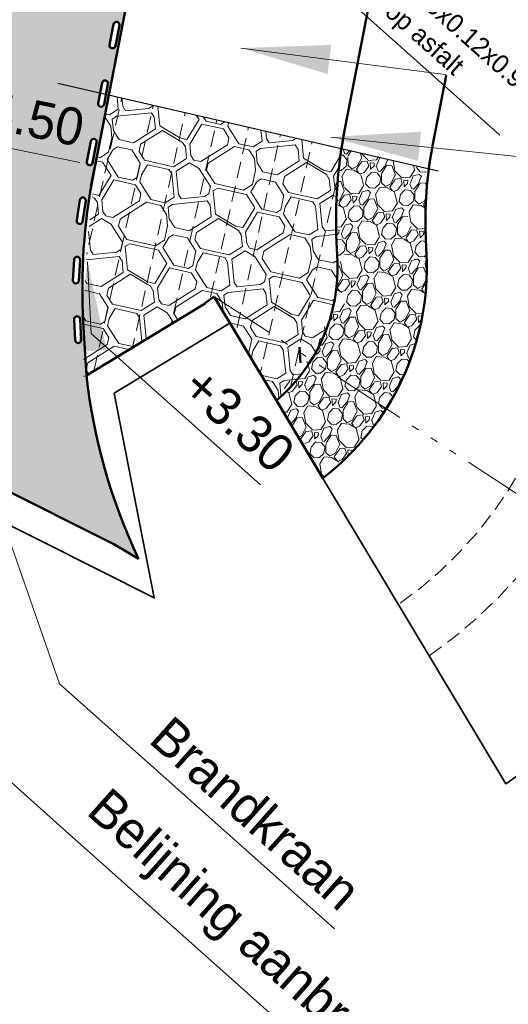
# Model space of a CAD drawing. Header units: metres. Extents: x 63663 to 67388, y 393975 to 407310.
# Tile 29 of 49: x 66130 to 66147, y 402658 to 402691. Entities that reach past the tile are written whole.
import ezdxf
from ezdxf.enums import TextEntityAlignment as Align

# ---------------------------------------------------------------- set-up
doc = ezdxf.new("R2010")
doc.units = ezdxf.units.M
doc.linetypes.add('HIDDEN', pattern=[0.375, 0.25, -0.125])
doc.linetypes.add('SECTIEGRENS', pattern=[10.5, 5, -1, 0.5, -1, 0.5, -1, 0.5, -1])
for name, color, linetype, lineweight in [('maatvoering-leadr', 7, 'Continuous', 30), ('maatvoering-lin', 7, 'Continuous', 30), ('sn-arcering_grijs', 8, 'Continuous', 20), ('sn-arcering_kreukelberm', 253, 'Continuous', 0), ('sn-arcering_lgrijs', 9, 'Continuous', 20), ('sn-arcering_overlaging', 126, 'Continuous', 9), ('TM-Dieptelijnen', 40, 'HIDDEN', 0), ('TM-Glooiing', 4, 'Continuous', 50), ('TM-invloedsgrens', 6, 'SECTIEGRENS', 20), ('TM-Kreukelberm', 43, 'Continuous', 50), ('TM-Verharding', 2, 'Continuous', 50), ('TM-Werkgrens', 62, 'PBZ-WERKGRENS', 35)]:
    doc.layers.add(name, color=color, linetype=linetype, lineweight=lineweight)
doc.layers.add('TM-Arcrand', color=206, linetype='Continuous', plot=False)
doc.styles.add('ISO', font='isocp.shx', dxfattribs={"height": 2.5})
doc.styles.add('StagCAD', font='StagCAD.ttf')
doc.linetypes.add('PBZ-WERKGRENS', pattern='A,5.5,-1.05,["O",StagCAD,S=2,R=0,X=0,Y=-1],-3.45', length=10)
doc.dimstyles.new('GM-maatvoering', dxfattribs={"dimtxt": 2.5, "dimasz": 1, "dimexe": 0, "dimexo": 0, "dimgap": 1, "dimtad": 1, "dimrnd": 0.001, "dimzin": 1, "dimdsep": 46, "dimtxsty": 'StagCAD', "dimblk1": 'DIM_PIJL', "dimblk2": 'DIM_PIJL', "dimsah": 1, "dimcen": 0.09, "dimse1": 1, "dimse2": 1, "dimclrd": 1, "dimclre": 1, "dimclrt": 7, "dimazin": 0, "dimtfac": 1, "dimtix": 1, "dimtmove": 0, "dimatfit": 3, "dimldrblk": 'RAD_PIJL', "dimfxl": 1, "dimtvp": 0.8299999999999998, "dimtolj": 1, "dimtzin": 0, "dimlwd": 15, "dimarcsym": 0})
doc.dimstyles.new('leader 1_1000', dxfattribs={"dimtxt": 2.5, "dimasz": 3, "dimexe": 0, "dimexo": 0, "dimgap": 1, "dimtad": 1, "dimrnd": 0.001, "dimzin": 1, "dimdsep": 46, "dimtxsty": 'StagCAD', "dimblk1": 'RAD_PIJL', "dimblk2": 'RAD_PIJL', "dimsah": 1, "dimcen": 0.09, "dimse1": 1, "dimse2": 1, "dimclrd": 1, "dimclre": 1, "dimclrt": 7, "dimazin": 0, "dimtfac": 1, "dimtix": 1, "dimtmove": 0, "dimatfit": 0, "dimfxl": 1, "dimtvp": 0.8299999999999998, "dimtolj": 1, "dimtzin": 0, "dimlwd": 15, "dimarcsym": 0})

# ---------------------------------------------------------------- blocks, each defined once
blk = doc.blocks.new('RAD_PIJL')
at = {"color": 1, "linetype": 'Continuous'}
blk.add_solid([(-2.828427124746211, -0.75), (-2.828427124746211, 0.75), (0, 0)], dxfattribs=at)
blk = doc.blocks.new('*U44')
at = {"layer": 'TM-invloedsgrens', "flags": 128}
blk.add_lwpolyline([(-35, 1.12e-14), (0, 0), (74.36605176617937, -6.5e-15)], dxfattribs=at)
at = {"layer": 'TM-invloedsgrens', "color": 3, "lineweight": 35, "style": 'ISO', "width": 0.9}
blk.add_attdef('METRSCH-LZ', text='', height=3, rotation=180, dxfattribs=at).set_placement((-27.99999999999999, 7.4e-15), align=Align.BOTTOM_LEFT)
blk = doc.blocks.new('DIM_PIJL')
at = {"color": 1}
blk.add_line((0, 1.414213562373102), (0, -1.414213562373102), dxfattribs=at)
at = {"color": 1, "linetype": 'ByBlock'}
blk.add_solid([(-2.828427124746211, -0.75), (-2.828427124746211, 0.75), (0, 0)], dxfattribs=at)
blk = doc.blocks.new('*D100')
at = {"layer": 'Defpoints', "color": 0, "transparency": 16777216}
for p in [(66129.07353934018, 402690.2579563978), (66133.48283347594, 402689.3555240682), (66132.90626939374, 402686.5384257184)]:
    blk.add_point(p, dxfattribs=at)
at = {"layer": 'maatvoering-lin', "color": 1, "lineweight": 15, "transparency": 16777216}
blk.add_line((66128.98682113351, 402687.3406032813), (66132.41642351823, 402686.638680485), dxfattribs=at)
at = {"layer": 'maatvoering-lin', "color": 1, "lineweight": 15, "transparency": 16777216, "xscale": 0.5, "yscale": 0.5, "zscale": 0.5}
for p, rotation in [((66128.496975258, 402687.440858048), 168.4332432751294), ((66132.90626939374, 402686.5384257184), 348.4332432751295)]:
    blk.add_blockref('DIM_PIJL', p, dxfattribs=dict(at, rotation=rotation))
at = {"layer": 'maatvoering-lin', "color": 7, "transparency": 16777216, "insert": (66130.9271955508, 402688.0917951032), "char_height": 1.25, "attachment_point": 5, "rotation": 348.4332432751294, "style": 'StagCAD'}
blk.add_mtext('\\A1;4.50', dxfattribs=at)
blk = doc.blocks.new('B')
at = {"layer": 'TM-Verharding'}
blk.add_lwpolyline([(0.8000000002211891, 0.1000000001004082), (0.1000000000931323, 0.0999999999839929, 1.000000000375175), (0.1000000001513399, -0.1000000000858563), (0.8000000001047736, -0.1000000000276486, 0.9999999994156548)], format="xyb", close=True, dxfattribs=at)

msp = doc.modelspace()

# ---------------------------------------------------------------- hatches: boundary and pattern name
at = {"layer": 'sn-arcering_grijs'}
h = msp.add_hatch(color=256, dxfattribs=at)
h.dxf.hatch_style = 1
edge = h.paths.add_edge_path()
edge.add_arc((66161.40535485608, 402692.7108058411), 26.77000000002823, 128.6295793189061, 168.9916042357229, ccw=False)
edge.add_line((66144.69329951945, 402713.6234839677), (66144.63415975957, 402713.7068243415))
edge.add_line((66144.63415975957, 402713.7068243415), (66144.29213375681, 402713.4401834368))
edge.add_arc((66144.23065056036, 402713.5190492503), 0.1000000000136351, 127.93971151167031, 307.9397115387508, ccw=False)
edge.add_line((66144.16916736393, 402713.5979150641), (66144.51829949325, 402713.8700958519))
edge.add_line((66144.51829949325, 402713.8700958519), (66138.58953962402, 402722.2249668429))
edge.add_line((66138.58953962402, 402722.2249668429), (66136.45238979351, 402720.3895684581))
edge.add_line((66136.45238979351, 402720.3895684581), (66131.05731586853, 402714.1664297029))
edge.add_line((66131.05731586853, 402714.1664297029), (66128.1728356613, 402709.6391745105))
edge.add_line((66128.1728356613, 402709.6391745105), (66132.3896660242, 402706.9524773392))
edge.add_line((66132.3896660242, 402706.9524773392), (66132.21771740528, 402706.682600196))
edge.add_line((66132.21771740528, 402706.682600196), (66124.97740904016, 402711.2956660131))
edge.add_line((66124.97740904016, 402711.2956660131), (66125.45488095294, 402712.5920940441))
edge.add_arc((66133.89624450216, 402709.4279497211), 9.01490032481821, 129.2438859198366, 159.4520898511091, ccw=False)
edge.add_arc((66113.51636865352, 402734.3771052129), 23.19999839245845, 309.2438859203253, 314.6016783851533)
edge.add_line((66129.80680224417, 402717.8585792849), (66130.959, 402718.322))
edge.add_line((66130.959, 402718.322), (66127.953, 402721.166))
edge.add_line((66127.953, 402721.166), (66127.82272963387, 402720.4011268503))
edge.add_arc((66113.51636756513, 402734.377106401), 20.00000000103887, 309.24388608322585, 315.66927495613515, ccw=False)
edge.add_arc((66133.89624450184, 402709.4279497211), 12.21490032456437, 129.2438860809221, 159.4984875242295)
edge.add_line((66122.455, 402713.706), (66120.81470768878, 402709.2522910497))
edge.add_arc((66026.97665226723, 402743.8126636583), 100.0000000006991, 335.6042539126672, 339.7813461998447, ccw=False)
edge.add_line((66118.04808518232, 402702.5089821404), (66113.32893226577, 402692.1036138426))
edge.add_arc((66341.00751461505, 402588.8444100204), 250.0000000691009, 155.6042539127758, 159.155371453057)
edge.add_arc((66088.67934000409, 402684.9198612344), 19.99999998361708, 332.1591854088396, 339.15537145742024, ccw=False)
edge.add_line((66106.36431040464, 402675.5795281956), (66103.115, 402669.0609999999))
edge.add_arc((66120.81918151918, 402655.1088921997), 22.54105932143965, 98.2620867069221, 141.7594688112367, ccw=False)
edge.add_arc((66121.05203198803, 402655.5057320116), 22.18366176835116, 81.2315051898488, 99.00455724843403, ccw=False)
edge.add_line((66124.43376300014, 402677.430119), (66129.578572, 402675.82094))
edge.add_line((66129.578572, 402675.82094), (66133.55410500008, 402673.8253809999))
edge.add_line((66133.55410500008, 402673.8253809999), (66134.38576576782, 402673.3354173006))
edge.add_arc((66152.16230975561, 402681.7082482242), 19.64967719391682, 186.4816177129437, 205.2206432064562, ccw=False)
edge.add_line((66132.63823086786, 402679.4901054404), (66132.53478217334, 402681.2635829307))
edge.add_arc((66152.27123400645, 402682.4148296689), 19.77000000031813, 168.9916042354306, 183.3383366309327, ccw=False)
edge.add_line((66132.86501756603, 402686.1899672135), (66133.39336214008, 402688.905939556))
edge.add_line((66133.39336214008, 402688.905939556), (66133.29586006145, 402688.9284165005))
edge.add_line((66133.29586006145, 402688.9284165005), (66133.22954887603, 402688.5875417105))
edge.add_arc((66133.13138895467, 402688.6066369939), 0.1000000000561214, 168.9916042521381, 348.991604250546, ccw=False)
edge.add_line((66133.0332290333, 402688.6257322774), (66133.16689601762, 402689.3128517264))
edge.add_arc((66133.26505593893, 402689.293756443), 0.1000000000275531, -11.008395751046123, 168.9916042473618, ccw=False)
edge.add_line((66133.36321586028, 402689.2746611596), (66133.29586006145, 402688.9284165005))
edge.add_line((66133.29586006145, 402688.9284165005), (66133.39336214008, 402688.905939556))
edge.add_line((66133.39336214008, 402688.905939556), (66135.12794392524, 402697.8226132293))
edge = h.paths.add_edge_path(flags=16)
edge.add_line((66120.51429541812, 402697.7782004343), (66120.92901338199, 402698.6926215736))
edge.add_line((66120.92901338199, 402698.6926215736), (66129.16850434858, 402695.8176804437))
edge.add_line((66129.16850434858, 402695.8176804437), (66130.69664063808, 402702.6117300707))
edge.add_line((66130.69664063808, 402702.6117300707), (66131.68898198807, 402702.388529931))
edge.add_arc((66464.56778136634, 402622.6294321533), 342.3007577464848, 166.5257210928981, 167.8791227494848)
edge.add_line((66129.89800570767, 402694.5039757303), (66120.51429541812, 402697.7782004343))
edge = h.paths.add_edge_path(flags=16)
edge.add_arc((66133.64696160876, 402691.2569548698), 0.1000000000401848, -11.00839622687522, 168.991604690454, ccw=False)
edge.add_line((66133.74512152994, 402691.2378595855), (66133.61145454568, 402690.5507401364))
edge.add_arc((66133.51329462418, 402690.5698354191), 0.1000000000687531, 168.9916037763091, 348.9916046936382, ccw=False)
edge.add_line((66133.41513470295, 402690.5889307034), (66133.54880168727, 402691.2760501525))
edge = h.paths.add_edge_path(flags=16)
edge.add_line((66133.79704037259, 402692.5521291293), (66133.9307073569, 402693.2392485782))
edge.add_arc((66134.0288672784, 402693.2201532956), 0.1000000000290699, -11.008396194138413, 168.9916047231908, ccw=False)
edge.add_line((66134.12702719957, 402693.2010580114), (66133.99336021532, 402692.5139385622))
edge.add_arc((66133.89520029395, 402692.5330338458), 0.1000000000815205, 168.9916042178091, 348.99160421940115, ccw=False)
edge = h.paths.add_edge_path(flags=16)
edge.add_line((66132.98131019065, 402687.3114627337), (66132.84764320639, 402686.6243432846))
edge.add_arc((66132.74948328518, 402686.6434385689), 0.1000000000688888, 168.9916046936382, 348.991603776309, ccw=False)
edge.add_line((66132.65132336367, 402686.6625338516), (66132.78499034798, 402687.3496533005))
edge.add_arc((66132.88315026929, 402687.3305580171), 0.1000000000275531, -11.008395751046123, 168.9916042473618, ccw=False)
edge = h.paths.add_edge_path(flags=16)
edge.add_line((66134.17894604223, 402694.515327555), (66134.31261302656, 402695.2024470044))
edge.add_arc((66134.41077294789, 402695.1833517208), 0.100000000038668, -11.008395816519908, 168.991604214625, ccw=False)
edge.add_line((66134.50893286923, 402695.1642564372), (66134.37526588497, 402694.4771369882))
edge.add_arc((66134.2771059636, 402694.4962322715), 0.1000000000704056, 168.9916042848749, 348.9916042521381, ccw=False)
edge = h.paths.add_edge_path(flags=16)
edge.add_line((66132.6187761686, 402685.3487350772), (66132.51193602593, 402684.6569365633))
edge.add_arc((66132.41310766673, 402684.6721994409), 0.1000000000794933, 171.2207011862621, 351.2207011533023, ccw=False)
edge.add_line((66132.31427930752, 402684.6874623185), (66132.42111945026, 402685.3792608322))
edge.add_arc((66132.51994780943, 402685.3639979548), 0.1000000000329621, -8.779298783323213, 171.2207012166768, ccw=False)
edge = h.paths.add_edge_path(flags=16)
edge.add_line((66134.56085171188, 402696.4785259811), (66134.6945186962, 402697.1656454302))
edge.add_arc((66134.79267861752, 402697.1465501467), 0.1000000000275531, -11.008395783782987, 168.9916042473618, ccw=False)
edge.add_line((66134.89083853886, 402697.1274548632), (66134.75717155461, 402696.4403354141))
edge.add_arc((66134.6590116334, 402696.4594306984), 0.1000000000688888, 168.9916046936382, 348.991603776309, ccw=False)
edge = h.paths.add_edge_path(flags=16)
edge.add_line((66134.93826498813, 402698.4482315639), (66135.10670766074, 402699.1276629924))
edge.add_arc((66135.20376929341, 402699.1035997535), 0.1000000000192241, -13.923867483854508, 166.0761325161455, ccw=False)
edge.add_line((66135.30083092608, 402699.0795365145), (66135.13238825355, 402698.400105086))
edge.add_arc((66135.03532662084, 402698.4241683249), 0.1000000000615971, 166.0761325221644, 346.0761325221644, ccw=False)
edge = h.paths.add_edge_path(flags=16)
edge.add_line((66132.42391121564, 402683.3691241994), (66132.38677444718, 402682.6701099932))
edge.add_arc((66132.2869152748, 402682.6754152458), 0.1000000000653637, 176.9588864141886, 356.95888644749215, ccw=False)
edge.add_line((66132.18705610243, 402682.6807204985), (66132.22419287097, 402683.3797347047))
edge.add_arc((66132.3240520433, 402683.3744294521), 0.1000000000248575, -3.0411135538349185, 176.9588864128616, ccw=False)
edge = h.paths.add_edge_path(flags=16)
edge.add_line((66135.43608271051, 402700.3933707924), (66135.65440051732, 402701.0584552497))
edge.add_arc((66135.74941258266, 402701.0272669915), 0.1000000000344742, -18.17272026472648, 161.8272797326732, ccw=False)
edge.add_line((66135.84442464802, 402700.9960787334), (66135.62610684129, 402700.3309942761))
edge.add_arc((66135.53109477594, 402700.3621825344), 0.100000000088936, 161.8272798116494, 341.8272796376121, ccw=False)
edge = h.paths.add_edge_path(flags=16)
edge.add_line((66132.42794991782, 402681.3799496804), (66132.46088869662, 402680.6807250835))
edge.add_arc((66132.36099946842, 402680.6760195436), 0.1000000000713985, -177.30292836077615, 2.697071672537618, ccw=False)
edge.add_line((66132.26111024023, 402680.6713140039), (66132.22817146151, 402681.3705386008))
edge.add_arc((66132.32806068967, 402681.3752441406), 0.1000000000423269, 2.697071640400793, 182.6970716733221, ccw=False)
edge = h.paths.add_edge_path(flags=16)
edge.add_line((66136.07664475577, 402702.2962815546), (66136.34363767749, 402702.9433632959))
edge.add_arc((66136.43607792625, 402702.9052214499), 0.1000000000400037, -22.421573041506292, 157.5784269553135, ccw=False)
edge.add_line((66136.52851817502, 402702.8670796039), (66136.26152525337, 402702.2199978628))
edge.add_arc((66136.16908500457, 402702.2581397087), 0.1000000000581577, 157.5784269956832, 337.57842699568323, ccw=False)
h.paths.add_polyline_path([(66119.87199999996, 402681.494), (66119.22999999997, 402679.774), (66117.29899999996, 402680.435), (66117.94799999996, 402682.2059999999)], flags=16)
h.paths.add_polyline_path([(66121.00096721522, 402680.185317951), (66120.86041253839, 402679.7263578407), (66120.40145242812, 402679.8669125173), (66120.5420071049, 402680.3258726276)], flags=16)
edge = h.paths.add_edge_path(flags=16)
edge.add_line((66136.85643017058, 402704.1465041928), (66137.17063063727, 402704.7720264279))
edge.add_arc((66137.2599909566, 402704.7271406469), 0.1000000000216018, -26.670425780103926, 153.3295742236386, ccw=False)
edge.add_line((66137.34935127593, 402704.682254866), (66137.03515080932, 402704.0567326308))
edge.add_arc((66136.94579048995, 402704.1016184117), 0.100000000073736, 153.3295742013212, 333.32957420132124, ccw=False)
edge = h.paths.add_edge_path(flags=16)
edge.add_line((66137.77115273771, 402705.9338686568), (66138.13083369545, 402706.5343931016))
edge.add_arc((66138.21662290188, 402706.4830101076), 0.1000000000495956, -30.91927855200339, 149.0807214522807, ccw=False)
edge.add_line((66138.30241210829, 402706.4316271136), (66137.94273115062, 402705.8311026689))
edge.add_arc((66137.85694194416, 402705.8824856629), 0.1000000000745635, 149.080721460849, 329.08072146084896, ccw=False)
edge = h.paths.add_edge_path(flags=16)
edge.add_line((66138.81578453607, 402707.6485504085), (66139.21896894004, 402708.2207761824))
edge.add_arc((66139.3007154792, 402708.1631784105), 0.0999999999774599, -35.16813130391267, 144.8318687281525, ccw=False)
edge.add_line((66139.38246201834, 402708.1055806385), (66138.97927761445, 402707.5333548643))
edge.add_arc((66138.89753107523, 402707.5909526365), 0.1000000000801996, 144.831868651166, 324.8318686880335, ccw=False)
edge = h.paths.add_edge_path(flags=16)
edge.add_line((66139.98458357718, 402709.2811244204), (66140.4290552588, 402709.8219061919))
edge.add_arc((66140.5063097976, 402709.7584102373), 0.10000000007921, -39.41698407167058, 140.5830158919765, ccw=False)
edge.add_line((66140.58356433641, 402709.6949142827), (66140.13909265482, 402709.1541325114))
edge.add_arc((66140.061838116, 402709.217628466), 0.100000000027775, 140.5830159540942, 320.5830159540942, ccw=False)
edge = h.paths.add_edge_path(flags=16)
edge.add_line((66141.27112536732, 402710.8226169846), (66141.75444121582, 402711.3289822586))
edge.add_arc((66141.82677911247, 402711.2599371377), 0.1000000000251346, -43.665837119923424, 136.3341634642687, ccw=False)
edge.add_line((66141.89911700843, 402711.1908920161), (66141.41580115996, 402710.6845267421))
edge.add_arc((66141.34346326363, 402710.7535718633), 0.1000000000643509, 136.3341631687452, 316.33416316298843, ccw=False)
edge = h.paths.add_edge_path(flags=16)
edge.add_line((66142.66833822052, 402712.2645550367), (66143.18784161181, 402712.733720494))
edge.add_arc((66143.25486524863, 402712.6595057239), 0.1000000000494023, -47.9146895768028, 132.0853103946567, ccw=False)
edge.add_line((66143.32188888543, 402712.5852909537), (66142.80238549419, 402712.1161254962))
edge.add_arc((66142.73536185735, 402712.1903402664), 0.1000000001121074, 132.0853103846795, 312.0853103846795, ccw=False)
at = {"layer": 'sn-arcering_kreukelberm'}
h = msp.add_hatch(dxfattribs=at)
h.set_pattern_fill('GRAVEL', color=256, scale=0.1, angle=284.09, style=0)
h.set_pattern_definition([(110.3865255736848, (226223.0855173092, 535656.9264674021), (-5.415664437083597, 14.30178585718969), [0.17086072, -16.9152418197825]), (67.34347907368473, (226223.0259975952, 535657.0866263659), (-5.941612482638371, -14.09140664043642), [0.29320236, -29.027024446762]), (14.88418517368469, (226223.1389408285, 535657.3572024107), (-18.26631383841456, -4.7741678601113), [0.20674076, -20.46736139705]), (149.6474270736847, (226223.0873103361, 535657.9432592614), (21.91527295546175, -12.90324421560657), [0.26700226, -26.43321871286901]), (175.2073922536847, (226222.8569055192, 535658.0781807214), (16.44701370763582, -1.4407776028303), [0.26181685, -25.919903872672]), (239.6474270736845, (226222.5960037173, 535658.1000553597), (12.90324421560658, 21.91527295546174), [0.26700226, -26.43321871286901]), (280.0679785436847, (226222.4610822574, 535657.8696505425), (-3.596364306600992, 20.51673131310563), [0.3530968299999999, -34.9565576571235]), (314.6290664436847, (226222.5228093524, 535657.521991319), (20.63227978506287, -20.83230018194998), [0.33335976, -33.0026283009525]), (3.803303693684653, (226222.7569993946, 535657.2847491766), (19.33892776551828, 1.345946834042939), [0.2679065, -26.52277284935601]), (57.61009637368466, (226223.0243161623, 535657.3025198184), (-7.603128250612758, -11.78839432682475), [0.30585664, -14.986968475]), (104.7711758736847, (226223.1881567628, 535657.5607918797), (-5.310474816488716, 19.98042435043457), [0.3955389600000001, -39.15838625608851]), (21.18781290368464, (226222.4930454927, 535656.8351916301), (10.87356483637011, 4.343050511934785), [0.13500227, -13.365282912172]), (53.84297247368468, (226222.6189222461, 535656.8839852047), (-9.906140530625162, -13.44991002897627), [0.25684099, -25.42731949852]), (107.3737380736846, (226222.770458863, 535657.0913598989), (-1.125208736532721, 0.5889017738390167), [0.17960467, -1.616446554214]), (85.57232858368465, (226222.9467070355, 535657.0994562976), (-0.6940913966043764, -6.803847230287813), [0.09672066, -9.575311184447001]), (174.1751475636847, (226222.9541738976, 535657.1958879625), (3.964527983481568, -0.6414965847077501), [0.13678281, -6.702376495]), (273.3374946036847, (226222.818096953, 535657.2097697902), (0.4837121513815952, -4.553429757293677), [0.22215983, -7.183149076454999]), (43.93878925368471, (226222.8310304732, 535656.9879873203), (-2.30301228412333, -1.661515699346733), [0.16064357, -3.855449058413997]), (258.7632784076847, (226223.2957369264, 535657.8485090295), (-2.513391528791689, -13.01879268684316), [0.225044, -22.2794133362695]), (312.7199140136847, (226223.2518840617, 535657.6277784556), (-10.02168900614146, 10.9787544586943), [0.18879947, -18.6911078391]), (175.5723285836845, (226223.0560722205, 535656.8702069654), (6.803847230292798, -0.6940913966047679), [0.19344005, -9.478591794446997]), (225.9841977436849, (226222.863208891, 535656.8851406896), (9.264643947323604, 9.485382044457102), [0.225044, -22.27941333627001]), (221.8176928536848, (226222.5981075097, 535658.2136281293), (5.194926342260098, 4.448240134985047), [0.2170176, -10.633867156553]), (177.1488786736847, (226222.4363707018, 535658.0689288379), (15.32180497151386, -0.8518758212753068), [0.18183606, -18.00179669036]), (309.1751475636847, (226221.9249744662, 535657.4478566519), (4.448240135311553, -5.194926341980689), [0.19344005, -9.478591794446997]), (259.7277627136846, (226222.047169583, 535657.2978978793), (3.154888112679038, 16.98332067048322), [0.21289137, -21.0761879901]), (311.8176928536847, (226222.2135363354, 535657.9992089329), (-4.448240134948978, 5.194926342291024), [0.1085088, -10.742375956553]), (343.6836705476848, (226221.9603085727, 535657.515369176), (5.089736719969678, -1.230398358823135), [0.0647573, -6.410997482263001]), (48.33749460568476, (226222.0224580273, 535657.4971761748), (-2.891914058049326, -2.786724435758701), [0.26181685, -4.9745272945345]), (68.3827440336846, (226222.1964988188, 535657.6927728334), (-4.763809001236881, -11.84098913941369), [0.2426335, -24.0206824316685]), (186.0638056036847, (226222.7168281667, 535657.26277095), (2.839319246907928, -0.0525948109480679), [0.18316194, -4.39588817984]), (235.5309646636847, (226222.5346909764, 535657.2434224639), (-12.26174762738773, -17.95074497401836), [0.31977838, -31.6580045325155]), (303.3191339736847, (226222.3537092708, 535656.9797873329), (-5.52085406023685, 8.623147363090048), [0.13075412, -12.944696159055]), (332.3737380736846, (226222.4255329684, 535656.8705257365), (1.714110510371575, 0.5363069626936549), [0.0762, -1.193799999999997]), (2.630175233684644, (226222.2420331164, 535657.697609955), (-10.23206825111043, -0.3785225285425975), [0.17643348, -17.4669703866]), (290.3865255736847, (226222.4182812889, 535657.7057063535), (5.415664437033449, -14.30178585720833), [0.3417214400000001, -16.7443810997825]), (242.3737380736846, (226222.5373207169, 535657.3853884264), (0.5363069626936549, -1.714110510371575), [0.3302, -0.9398]), (207.6785845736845, (226222.3842062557, 535657.0928341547), (-13.76547889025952, -7.129774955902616), [0.20080478, -19.87965836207]), (136.4283421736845, (226222.2063802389, 535656.9995581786), (-3.911933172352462, 3.480815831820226), [0.18491454, -9.060825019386]), (90.01971343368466, (226222.0724070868, 535657.1270127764), (-0.062953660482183, 27.26798373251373), [0.30107255, -29.806232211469]), (57.79981681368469, (226222.0723034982, 535657.4280858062), (8.780931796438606, 14.03881180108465), [0.31851473, -31.53292322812])])
edge = h.paths.add_edge_path()
edge.add_line((66144.05658343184, 402686.4289775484), (66141.20705291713, 402687.104666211))
edge.add_arc((66158.97965229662, 402684.5150826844), 17.96026813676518, 171.7099699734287, 184.5063115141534)
edge.add_arc((66135.20424942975, 402683.1039639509), 5.870655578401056, 310.53855510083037, 359.9999999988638, ccw=False)
edge.add_line((66139.01993831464, 402678.6424490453), (66140.57579096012, 402676.0445679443))
edge.add_arc((66135.20337756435, 402683.1043961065), 8.871527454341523, 307.2705394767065, 359.9972089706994)
edge.add_line((66144.07490500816, 402683.1039639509), (66144.05658343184, 402686.4289775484))
at = {"layer": 'sn-arcering_lgrijs'}
h = msp.add_hatch(color=256, dxfattribs=at)
h.dxf.hatch_style = 1
edge = h.paths.add_edge_path()
edge.add_line((65551.68383113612, 403267.4436287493), (65556.79896681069, 403278.4124796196))
edge.add_line((65556.79896681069, 403278.4124796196), (65501.98403396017, 403292.0669708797))
edge.add_arc((65153.17913577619, 401919.7206210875), 1415.980000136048, 75.73928053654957, 77.41508903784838)
edge.add_line((65461.70166963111, 403301.6805361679), (65456.55944140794, 403290.6535882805))
edge.add_arc((65153.17913574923, 401919.7206210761), 1404.100000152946, 75.73812834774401, 77.52184026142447, ccw=False)
edge.add_arc((1544873.313091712, 6342005.496034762), 6120212.589272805, 256.0119559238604, 256.0124633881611)
at = {"layer": 'sn-arcering_overlaging'}
h = msp.add_hatch(dxfattribs=at)
h.set_pattern_fill('NATUURST', color=256, scale=0.7, angle=254.09, pattern_type=2)
h.set_pattern_definition([(212.3737380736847, (226212.3379187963, 535656.0354781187), (-1.08196795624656, -4.830046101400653), [0.175, -0.175, 0.35, -2.799999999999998]), (212.3737380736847, (226213.6140235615, 535656.6372933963), (-1.08196795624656, -4.830046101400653), [0.875, -2.625]), (212.3737380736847, (226213.8555258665, 535656.5831949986), (-1.08196795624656, -4.830046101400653), [0.875, -2.625]), (212.3737380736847, (226212.9938324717, 535655.0008756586), (-1.08196795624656, -4.830046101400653), [0.175, -3.324999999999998]), (212.3737380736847, (226214.6592398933, 535655.642294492), (-1.08196795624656, -4.830046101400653), [0.525, -2.974999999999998]), (212.3737380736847, (226214.752941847, 535655.4944941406), (-1.08196795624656, -4.830046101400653), [0.525, -2.974999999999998]), (212.3737380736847, (226213.0730395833, 535654.2222703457), (-1.08196795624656, -4.830046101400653), [1.049999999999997, -2.449999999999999]), (212.3737380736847, (226213.3145418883, 535654.1681719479), (-1.08196795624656, -4.830046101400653), [1.049999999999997, -2.449999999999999]), (212.3737380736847, (226214.2409475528, 535654.3410810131), (-1.08196795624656, -4.830046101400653), [0.35, -3.149999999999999]), (212.3737380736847, (226214.186849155, 535654.099578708), (-1.08196795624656, -4.830046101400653), [0.175, -3.324999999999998]), (212.3737380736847, (226215.7044562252, 535654.6472955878), (-1.08196795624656, -4.830046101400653), [0.175, -0.175, 0.175, -2.974999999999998]), (302.3737380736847, (226215.3296484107, 535655.2384969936), (4.830046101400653, -1.08196795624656), [0.525, -2.974999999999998]), (302.3737380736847, (226214.5259343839, 535656.1793975), (4.830046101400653, -1.08196795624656), [0.175, -0.35, 0.175, -0.35, 0.7, -1.75]), (302.3737380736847, (226215.3547571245, 535654.2183893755), (4.830046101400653, -1.08196795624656), [0.175, -3.324999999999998]), (302.3737380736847, (226214.0680384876, 535655.2674866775), (4.830046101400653, -1.08196795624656), [0.175, -3.324999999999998]), (302.3737380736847, (226214.3887479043, 535654.4347829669), (4.830046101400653, -1.08196795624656), [0.175, -3.324999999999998]), (302.3737380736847, (226213.0624257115, 535655.8731829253), (4.830046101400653, -1.08196795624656), [0.35, -3.149999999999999]), (302.3737380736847, (226212.8209234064, 535655.9272813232), (4.830046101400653, -1.08196795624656), [0.525, -2.974999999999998]), (302.3737380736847, (226213.7975464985, 535654.0599751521), (4.830046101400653, -1.08196795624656), [0.35, -0.175, 0.35, -2.625]), (302.3737380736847, (226213.0875344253, 535654.8530753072), (4.830046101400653, -1.08196795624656), [0.7, -2.799999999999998]), (302.3737380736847, (226212.9397340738, 535654.7593733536), (4.830046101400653, -1.08196795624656), [0.35, -3.149999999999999]), (302.3737380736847, (226211.9882196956, 535655.6065719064), (4.830046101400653, -1.08196795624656), [0.7, -2.799999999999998]), (302.3737380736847, (226211.8404193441, 535655.5128699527), (4.830046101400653, -1.08196795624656), [0.525, -2.974999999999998]), (257.3737380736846, (226213.1165241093, 535656.1146852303), (1.874039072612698, -2.956007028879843), [0.247487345, -4.702260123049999]), (257.3737380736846, (226213.1416328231, 535655.0945776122), (1.874039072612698, -2.956007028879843), [0.247487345, -4.702260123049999]), (257.3737380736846, (226213.1271379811, 535654.4637726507), (1.874039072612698, -2.956007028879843), [0.247487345, -4.702260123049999]), (257.3737380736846, (226215.3837468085, 535655.4799992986), (1.874039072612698, -2.956007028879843), [0.247487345, -4.702260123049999]), (257.3737380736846, (226215.4629539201, 535654.7013939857), (1.874039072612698, -2.956007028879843), [0.247487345, -4.702260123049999]), (257.3737380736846, (226213.1020292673, 535655.4838802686), (1.874039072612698, -2.956007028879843), [0.4949735, -4.454773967]), (257.3737380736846, (226214.0245539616, 535653.3750717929), (1.874039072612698, -2.956007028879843), [0.4949735, -4.454773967]), (347.3737380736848, (226212.3920171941, 535656.2769804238), (2.956007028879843, 1.874039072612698), [0.4949734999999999, -4.454773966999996]), (347.3737380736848, (226212.3379187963, 535656.0354781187), (2.956007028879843, 1.874039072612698), [0.4949734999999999, -4.454773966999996]), (347.3737380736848, (226212.3630275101, 535655.0153705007), (2.956007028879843, 1.874039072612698), [0.4949734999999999, -4.454773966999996]), (347.3737380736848, (226213.4623422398, 535654.2618739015), (2.956007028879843, 1.874039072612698), [0.4949734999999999, -4.454773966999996]), (347.3737380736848, (226213.3145418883, 535654.1681719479), (2.956007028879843, 1.874039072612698), [0.4949734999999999, -4.454773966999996]), (347.3737380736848, (226213.3435315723, 535655.4297818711), (2.956007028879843, 1.874039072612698), [0.742462, -4.207285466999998]), (347.3737380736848, (226212.2152271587, 535654.9216685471), (2.956007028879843, 1.874039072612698), [0.742462, -4.207285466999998]), (347.3737380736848, (226213.2498296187, 535655.5775822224), (2.956007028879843, 1.874039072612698), [0.9899494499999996, -3.959798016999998]), (347.3737380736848, (226215.7044562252, 535654.6472955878), (2.956007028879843, 1.874039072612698), [0.9899494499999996, -3.959798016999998]), (347.3737380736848, (226215.6107542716, 535654.7950959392), (2.956007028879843, 1.874039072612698), [0.9899494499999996, -3.959798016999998]), (347.3737380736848, (226214.4322324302, 535656.3271978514), (2.956007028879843, 1.874039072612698), [0.2474873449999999, -4.702260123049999]), (347.3737380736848, (226214.9007421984, 535655.5881960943), (2.956007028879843, 1.874039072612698), [0.2474873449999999, -4.702260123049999]), (238.9387892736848, (226212.1901184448, 535655.941776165), (-2.956007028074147, -1.874039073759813), [0.3913118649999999, -7.434926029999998]), (238.9387892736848, (226213.3435315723, 535655.4297818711), (-2.956007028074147, -1.874039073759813), [0.3913118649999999, -7.434926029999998]), (238.9387892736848, (226212.121525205, 535655.0694688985), (-2.956007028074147, -1.874039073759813), [0.7826238, -7.043614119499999]), (238.9387892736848, (226212.2152271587, 535654.9216685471), (-2.956007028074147, -1.874039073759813), [0.7826238, -7.043614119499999]), (275.8086868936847, (226214.0390488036, 535654.0058767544), (1.874039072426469, -2.956007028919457), [0.3912999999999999, -3.912999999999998, 0.7825999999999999, -2.739337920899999]), (275.8086868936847, (226214.767436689, 535656.1252991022), (1.874039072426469, -2.956007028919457), [0.3913118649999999, -7.434926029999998]), (275.8086868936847, (226213.5744200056, 535657.0265960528), (1.874039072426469, -2.956007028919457), [0.3913118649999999, -7.434926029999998]), (275.8086868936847, (226214.6196363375, 535656.0315971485), (1.874039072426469, -2.956007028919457), [0.3913118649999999, -7.434926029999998]), (275.8086868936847, (226213.9849504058, 535653.7643744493), (1.874039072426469, -2.956007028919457), [0.3913118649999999, -7.434926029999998]), (275.8086868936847, (226214.0390488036, 535654.0058767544), (1.874039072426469, -2.956007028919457), [0.3913118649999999, -7.434926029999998]), (275.8086868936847, (226214.1617404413, 535655.1196863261), (1.874039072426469, -2.956007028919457), [0.7826238, -7.043614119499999]), (275.8086868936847, (226214.3095407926, 535655.2133882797), (1.874039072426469, -2.956007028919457), [0.7826238, -7.043614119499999]), (328.9387892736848, (226214.752941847, 535655.4944941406), (1.874039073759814, -2.956007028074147), [0.3913118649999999, -7.434926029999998]), (328.9387892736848, (226213.7618239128, 535656.73099535), (1.874039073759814, -2.956007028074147), [0.7826238, -7.043614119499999]), (328.9387892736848, (226213.8555258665, 535656.5831949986), (1.874039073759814, -2.956007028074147), [0.7826238, -7.043614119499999]), (5.808686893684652, (226214.4824498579, 535654.2869826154), (2.956007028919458, 1.874039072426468), [0.7826237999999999, -7.043614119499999]), (5.808686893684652, (226214.186849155, 535654.099578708), (2.956007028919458, 1.874039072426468), [1.173935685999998, -6.652302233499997]), (257.3737380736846, (226213.6602299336, 535657.0809975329), (1.067299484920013, -0.2390833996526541), [0.546875, -0.2734375])])
edge = h.paths.add_edge_path()
edge.add_line((66141.20705291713, 402687.104666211), (66133.38889597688, 402688.9069691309))
edge.add_arc((66174.74451444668, 402680.4802856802), 42.20540454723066, 168.4829885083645, 170.4378613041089)
edge.add_arc((66172.83018059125, 402680.6856365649), 40.2837216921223, 170.2735762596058, 177.481000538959)
edge.add_arc((66174.74451321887, 402680.4802858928), 42.20540330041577, 177.3167154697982, 181.415419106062)
edge.add_line((66132.55198769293, 402679.4377613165), (66136.622, 402681.9079999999))
edge.add_line((66136.622, 402681.9079999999), (66136.93224773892, 402682.1288900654))
edge.add_line((66136.93224773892, 402682.1288900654), (66139.01993831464, 402678.6424490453))
edge.add_arc((66135.20424943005, 402683.1039639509), 5.870655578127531, 310.5385550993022, 360)
edge.add_arc((66158.98411140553, 402684.5149353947), 17.96470189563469, 171.711555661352, 184.5047258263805, ccw=False)

# ---------------------------------------------------------------- linework, layer by layer
at = {"layer": 'TM-Arcrand'}
msp.add_line((66131.68248905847, 402689.300343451), (66144.45525578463, 402686.3558649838), dxfattribs=at)
at = {"layer": 'TM-Dieptelijnen', "linetype": 'HIDDEN', "lineweight": 0, "ltscale": 2}
for points in [[(66176.44108203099, 402702.348912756, 0.3183220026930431), (66154.68876078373, 402701.2192113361, 0.1794950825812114), (66150.76481938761, 402694.7807345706), (66149.10550392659, 402686.2509698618, 0.05894219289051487), (66148.96110364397, 402684.3132857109, 0.003856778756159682), (66148.98711492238, 402683.8044731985, -0.2567681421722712), (66143.18043966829, 402671.8417046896, -0.2567681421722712)], [(66175.37114241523, 402700.6591704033, 0.3183220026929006), (66155.92798478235, 402699.6493948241, 0.1794950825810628), (66152.72801781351, 402694.3988289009), (66151.06870235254, 402685.8690641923, 0.0589421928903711), (66150.95922354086, 402684.3999856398, 0.003918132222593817), (66150.98410788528, 402683.9143859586, -0.260531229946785), (66144.16045717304, 402670.0867807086, -0.2569099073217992)]]:
    msp.add_lwpolyline(points, format="xyb", dxfattribs=at)
at = {"layer": 'TM-Glooiing'}
for points in [[(66184.96315107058, 402715.8077105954, 0.3183220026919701), (66144.81834163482, 402713.7227998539, 0.1794950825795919), (66135.12794392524, 402697.8226132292), (66132.86501756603, 402686.1899672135, 0.0626813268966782), (66132.53478217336, 402681.2635829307), (66132.63823086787, 402679.49010544)], [(66180.6833926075, 402709.0487411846, 0.3183220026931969), (66149.77523762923, 402707.443533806, 0.1794950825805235), (66142.98073762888, 402696.2949905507), (66141.32142216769, 402687.765225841, 0.0589421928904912), (66141.03855825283, 402683.9695204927, 0.0036122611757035), (66141.06848130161, 402683.3785208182, -0.2315209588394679), (66139.01993831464, 402678.6424490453, -0.2245060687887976)]]:
    msp.add_lwpolyline(points, format="xyb", dxfattribs=at)
msp.add_lwpolyline([(66132.63823086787, 402679.49010544), (66136.622, 402681.908), (66136.63599999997, 402681.924), (66136.925, 402682.141)], dxfattribs=at)
at = {"layer": 'TM-Kreukelberm'}
msp.add_lwpolyline([(66179.07848318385, 402706.5141276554, 0.3183220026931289), (66151.63407362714, 402705.0888090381, 0.1794950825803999), (66145.92553526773, 402695.722132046), (66144.26621980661, 402687.1923673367, 0.0589421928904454), (66144.03573809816, 402684.0995703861, 0.0037079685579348), (66144.06431160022, 402683.5373560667, -0.247163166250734), (66140.5757909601, 402676.0445679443, -0.2250553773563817)], format="xyb", dxfattribs=at)
at = {"layer": 'TM-Verharding'}
msp.add_lwpolyline([(66144.69329951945, 402713.6234839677, 0.1779561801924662), (66135.12794392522, 402697.8226132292), (66132.86501756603, 402686.1899672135, 0.0626813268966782), (66132.53478217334, 402681.2635829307), (66132.63823086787, 402679.49010544)], format="xyb", dxfattribs=at)
msp.add_lwpolyline([(66134.38576576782, 402673.3354173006), (66133.55410500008, 402673.8253809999), (66129.578572, 402675.82094)], dxfattribs=at)
msp.add_arc((66152.16230975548, 402681.708248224), 19.64967719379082, 186.4816177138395, 205.2206432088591, dxfattribs=at)
at = {"layer": 'TM-Werkgrens', "flags": 128}
msp.add_lwpolyline([(66172.69629337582, 402696.4348145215, 0.3183220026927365), (66159.02604477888, 402695.7248535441, 0.179495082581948), (66157.63601387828, 402693.4440647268), (66155.97669841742, 402684.9143000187, 0.0589421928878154), (66155.9545232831, 402684.6167354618, 0.004082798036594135), (66155.97641431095, 402684.1922831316, -0.2650431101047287), (66146.72151305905, 402665.7828811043), (66137.45902556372, 402681.2487197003), (66133.57582171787, 402678.8893892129), (66134.91531651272, 402672.0231951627), (66129.20254267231, 402674.8907797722), (66124.20908767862, 402676.4526186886), (66120.99454969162, 402676.6892582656), (66116.61916486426, 402676.2487898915), (66111.87236569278, 402674.7040886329), (66108.48428631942, 402672.7686656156), (66106.02964559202, 402670.7705288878, 0.06923415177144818), (66099.46662430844, 402661.9918239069, 0.06923415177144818)], format="xyb", dxfattribs=at)

# ---------------------------------------------------------------- block references
at = {"layer": 'TM-Verharding'}
for p, rotation in [((66133.66605689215, 402691.3551147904), 258.9916042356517), ((66133.2841512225, 402689.3919163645), 258.9916042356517), ((66132.90224555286, 402687.4287179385), 258.9916042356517), ((66132.53521068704, 402685.462826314), 261.2207011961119), ((66132.32935729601, 402683.4742886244), 266.9588864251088), ((66132.3233551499, 402681.4751333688), 272.6970716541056)]:
    msp.add_blockref('B', p, dxfattribs=dict(at, rotation=rotation))

# ---------------------------------------------------------------- dimensions: what is measured, and where the dimension line sits
at = {"layer": 'maatvoering-lin'}
dim = msp.add_aligned_dim(p1=(66129.0735393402, 402690.2579563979), p2=(66133.48283347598, 402689.3555240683), distance=-2.875494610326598, dimstyle='GM-maatvoering', dxfattribs=at)
dim.commit()
dim.dimension.update_dxf_attribs({"geometry": '*D100', "text_midpoint": (66130.9271955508, 402688.0917951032)})

# ---------------------------------------------------------------- leaders
at = {"layer": 'maatvoering-leadr', "annotation_type": 0, "has_hookline": 1, "hookline_direction": 0, "horizontal_direction": (0.7464493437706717, -0.6654422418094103, 0)}
for points, text_width in [([(66134.38976158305, 402694.6895362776), (66135.63742148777, 402697.2679685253), (66137.87676951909, 402695.2716417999)], 10.59375), ([(66140.84503943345, 402687.4932829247), (66151.49071015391, 402686.3842243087), (66153.73005818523, 402684.3878975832)], 25.4375), ([(66132.67323620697, 402683.3064369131), (66132.79900206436, 402680.8949086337), (66135.03835009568, 402678.8985819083)], 3.624999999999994)]:
    msp.add_leader(points, dimstyle='leader 1_1000', override={"dimscale": 0}, dxfattribs=dict(at, text_width=text_width))

# ---------------------------------------------------------------- next in the draw order: texts
at = {"layer": 'maatvoering-leadr', "color": 7, "insert": (66135.74429588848, 402678.9390854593), "char_height": 1.249999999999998, "attachment_point": 7, "rotation": 318.2837380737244, "style": 'StagCAD', "bg_fill": 3, "box_fill_scale": 1.199999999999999, "bg_fill_color": 256, "bg_fill_transparency": 0}
msp.add_mtext('\\A1;+3.30', dxfattribs=at)

# ---------------------------------------------------------------- next in the draw order: linework, layer by layer
at = {"layer": 'TM-Glooiing'}
msp.add_line((66136.93189916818, 402682.1294724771), (66139.01993831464, 402678.6424490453), dxfattribs=at)
msp.add_lwpolyline([(66139.79515634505, 402680.4383687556), (66139.82601302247, 402679.9093758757)], dxfattribs=at)
at = {"layer": 'TM-Kreukelberm'}
msp.add_line((66139.01993831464, 402678.6424490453), (66140.5757916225, 402676.0445684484), dxfattribs=at)

# ---------------------------------------------------------------- next in the draw order: block references
at = {"layer": 'TM-invloedsgrens', "xscale": 0.5, "yscale": 0.5, "zscale": 0.5, "rotation": 146.9169356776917}
msp.add_blockref('*U44', (66168.09244305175, 402661.8363245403), dxfattribs=at)

# ---------------------------------------------------------------- next in the draw order: leaders
at = {"layer": 'maatvoering-leadr', "annotation_type": 0, "has_hookline": 1, "hookline_direction": 0, "horizontal_direction": (0.7464493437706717, -0.6654422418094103, 0)}
for points, text_width in [([(66137.82463545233, 402690.4795032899), (66153.35645811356, 402688.477097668), (66155.59580614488, 402686.4807709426)], 29.75), ([(66126.90840590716, 402682.9807837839), (66131.7292484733, 402669.1419704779), (66133.96859650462, 402667.1456437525)], 8.374999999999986)]:
    msp.add_leader(points, dimstyle='leader 1_1000', override={"dimscale": 0}, dxfattribs=dict(at, text_width=text_width))

# ---------------------------------------------------------------- next in the draw order: texts
at = {"layer": 'maatvoering-leadr', "color": 7, "attachment_point": 7, "rotation": 318.2837380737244, "style": 'StagCAD', "bg_fill": 3, "box_fill_scale": 1.199999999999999, "bg_fill_color": 256, "bg_fill_transparency": 0}
for s, insert, char_height in [('Biggenruggen 0.15x0.12x0.90;\\Pkleur wit lijmen op asfalt', (66138.22974241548, 402695.2918935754), 0.625), ('\\A1;Brandkraan', (66134.67454229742, 402667.1861473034), 1.249999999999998)]:
    msp.add_mtext(s, dxfattribs=dict(at, insert=insert, char_height=char_height))

# ---------------------------------------------------------------- next in the draw order: leaders
at = {"layer": 'maatvoering-leadr', "annotation_type": 0, "has_hookline": 1, "hookline_direction": 0, "text_width": 15.24999999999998, "horizontal_direction": (0.7464493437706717, -0.6654422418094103, 0)}
msp.add_leader([(66124.84791274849, 402680.3792237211, 2.868999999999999), (66129.39805346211, 402666.4668290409, 2.868999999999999), (66131.63740149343, 402664.4705023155, 2.868999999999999)], dimstyle='leader 1_1000', override={"dimscale": 0}, dxfattribs=at)

# ---------------------------------------------------------------- next in the draw order: texts
at = {"layer": 'maatvoering-leadr', "color": 7, "insert": (66132.34334728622, 402664.5110058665, 2.868999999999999), "char_height": 1.249999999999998, "attachment_point": 7, "rotation": 318.2837380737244, "style": 'StagCAD', "bg_fill": 3, "box_fill_scale": 1.199999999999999, "bg_fill_color": 256, "bg_fill_transparency": 0}
msp.add_mtext('\\A1;Belijning aanbrengen', dxfattribs=at)

# ---------------------------------------------------------------- next in the draw order: leaders
at = {"layer": 'maatvoering-leadr', "annotation_type": 0, "has_hookline": 1, "hookline_direction": 0, "text_width": 32.62499999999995, "horizontal_direction": (0.7464493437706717, -0.6654422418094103, 0)}
msp.add_leader([(66110.95700000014, 402675.3779999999), (66113.84315663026, 402667.6834542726), (66116.08250466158, 402665.6871275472)], dimstyle='leader 1_1000', override={"dimscale": 0}, dxfattribs=at)

# ---------------------------------------------------------------- next in the draw order: texts
at = {"layer": 'maatvoering-leadr', "color": 7, "insert": (66116.78845045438, 402665.7276310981), "char_height": 1.249999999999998, "attachment_point": 7, "rotation": 318.2837380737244, "style": 'StagCAD', "bg_fill": 3, "box_fill_scale": 1.199999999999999, "bg_fill_color": 256, "bg_fill_transparency": 0}
msp.add_mtext('\\A1;Aansluiten op bestaande klinkerverharding', dxfattribs=at)

doc.saveas('drawing.dxf')
